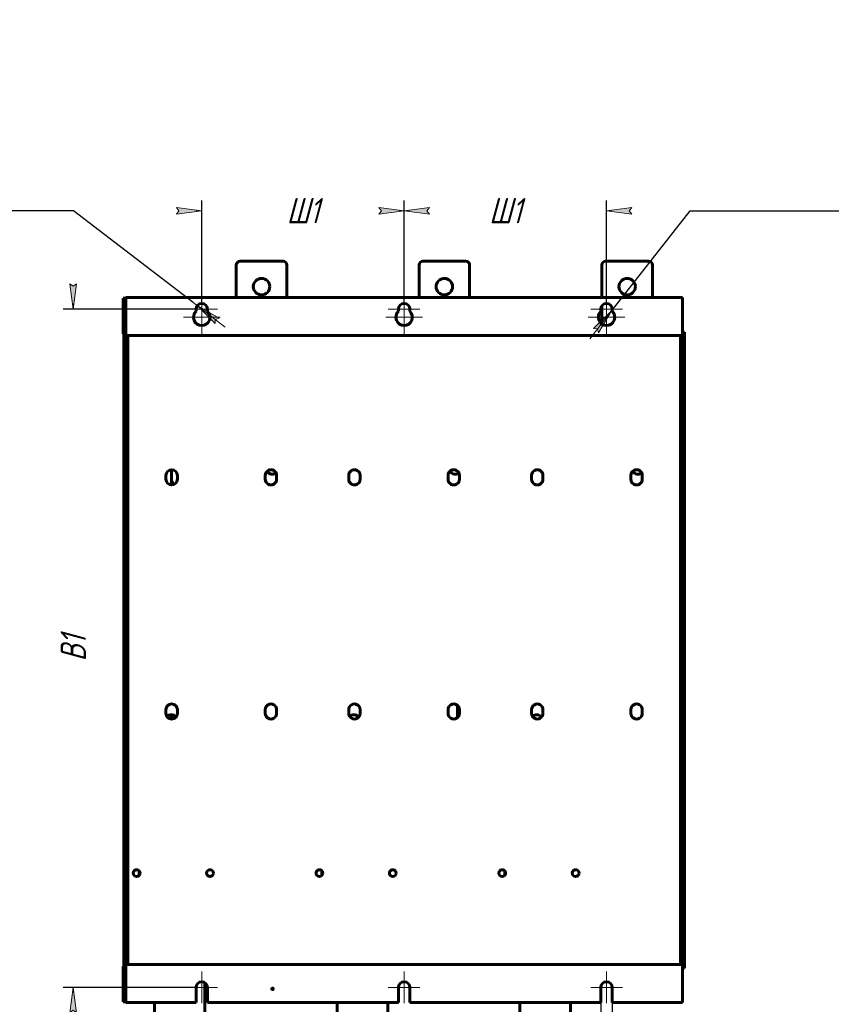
# Model space of a CAD drawing. Header units: millimetres. Extents: x 0 to 420, y 0 to 297.
# Tile 14 of 14: x 260 to 420, y 103 to 297. Entities that reach past the tile are written whole.
import ezdxf

# ---------------------------------------------------------------- set-up
doc = ezdxf.new("R2010")
doc.units = ezdxf.units.MM
for name, pattern in [('K5LT_AXLED', [19.5, 15, -1.5, 1.5, -1.5]), ('K5LT_BASIC', [0]), ('K5LT_THIN', [0])]:
    doc.linetypes.add(name, pattern=pattern)
doc.layers.add('Системный слой', color=7, linetype='Continuous')
doc.styles.add('KDIMTEXTSTYLE', font='GOST_AU.SHX', dxfattribs={"width": 0.96, "oblique": 15, "height": 5})
doc.dimstyles.new('KDIMSTYLE (0.25)', dxfattribs={"dimtxt": 5, "dimasz": 1, "dimexe": 2, "dimexo": 0, "dimgap": 1, "dimtad": 1, "dimlfac": 4, "dimtxsty": 'KDIMTEXTSTYLE', "dimsah": 1, "dimcen": 0, "dimdle": 1, "dimadec": 0, "dimazin": 0, "dimtfac": 0.667, "dimtmove": 0, "dimatfit": 3, "dimfxl": 1, "dimtvp": 1, "dimtolj": 1, "dimtzin": 0, "dimarcsym": 0})

# ---------------------------------------------------------------- blocks, each defined once
blk = doc.blocks.new('U78')
at = {"layer": 'Системный слой', "color": 150, "linetype": 'K5LT_BASIC', "lineweight": 60, "true_color": 0x0080ff}
for p, q in [((390.954106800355, 234.9708647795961), (390.9541068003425, 235.2708647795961)), ((390.9541068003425, 109.6708647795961), (390.954106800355, 109.9708647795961))]:
    blk.add_line(p, q, dxfattribs=at)
blk = doc.blocks.new('U79')
at = {"layer": 'Системный слой', "color": 150, "linetype": 'K5LT_BASIC', "lineweight": 60, "true_color": 0x0080ff}
for p, q in [((390.6541068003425, 234.9708647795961), (390.6541068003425, 235.2708647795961)), ((390.6541068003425, 109.6708647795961), (390.6541068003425, 109.9708647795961))]:
    blk.add_line(p, q, dxfattribs=at)
blk = doc.blocks.new('U80')
at = {"layer": 'Системный слой', "color": 150, "linetype": 'K5LT_BASIC', "lineweight": 60, "true_color": 0x0080ff}
for p, q in [((390.6017106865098, 109.917841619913), (390.5791068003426, 109.9708647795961)), ((390.6197612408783, 109.868583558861), (390.6017106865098, 109.917841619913)), ((390.6275455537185, 109.8439545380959), (390.6197612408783, 109.868583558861)), ((390.6310975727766, 109.8316400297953), (390.6275455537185, 109.8439545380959)), ((390.6327848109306, 109.8254827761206), (390.6310975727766, 109.8316400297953)), ((390.6336057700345, 109.8224041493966), (390.6327848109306, 109.8254827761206)), ((390.6450362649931, 109.7708647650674), (390.6336057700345, 109.8224041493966)), ((390.6541068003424, 109.6708647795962), (390.6450362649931, 109.7708647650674))]:
    blk.add_line(p, q, dxfattribs=at)
blk = doc.blocks.new('U81')
at = {"layer": 'Системный слой', "color": 150, "linetype": 'K5LT_BASIC', "lineweight": 60, "true_color": 0x0080ff}
for p, q in [((390.5791068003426, 234.9708647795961), (390.6189961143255, 235.0708646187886)), ((390.6189961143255, 235.0708646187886), (390.634411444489, 235.1224040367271)), ((390.634411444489, 235.1224040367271), (390.6352017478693, 235.125482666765)), ((390.6352017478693, 235.125482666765), (390.6367360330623, 235.1316399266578)), ((390.6367360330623, 235.1316399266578), (390.6396179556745, 235.1439544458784)), ((390.6396179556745, 235.1439544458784), (390.64462431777, 235.1685834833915)), ((390.64462431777, 235.1685834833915), (390.6515199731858, 235.2178415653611)), ((390.6515199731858, 235.2178415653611), (390.6541068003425, 235.2708647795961))]:
    blk.add_line(p, q, dxfattribs=at)
blk = doc.blocks.new('U82')
at = {"layer": 'Системный слой', "color": 150, "linetype": 'K5LT_BASIC', "lineweight": 60, "true_color": 0x0080ff}
for start, end in [(0, 40.19175631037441), (350.1354533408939, 0)]:
    blk.add_arc((288.954106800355, 205.2708647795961), 0.9, start, end, dxfattribs=at)
blk = doc.blocks.new('U83')
at = {"layer": 'Системный слой', "color": 150, "linetype": 'K5LT_BASIC', "lineweight": 60, "true_color": 0x0080ff}
for p, q in [((374.654106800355, 248.5208647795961), (374.654106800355, 242.0958647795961)), ((374.654106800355, 240.4861772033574), (374.654106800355, 236.8848258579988))]:
    blk.add_line(p, q, dxfattribs=at)
blk = doc.blocks.new('U84')
at = {"layer": 'Системный слой', "color": 150, "linetype": 'K5LT_BASIC', "lineweight": 60, "true_color": 0x0080ff}
for p, q in [((280.6590306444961, 234.5911783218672), (280.5791068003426, 234.5958647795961)), ((280.7135634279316, 234.5827765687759), (280.6590306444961, 234.5911783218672)), ((280.7408298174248, 234.5770567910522), (280.7135634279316, 234.5827765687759)), ((280.7544630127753, 234.5738266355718), (280.7408298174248, 234.5770567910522)), ((280.7612796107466, 234.5721201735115), (280.7544630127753, 234.5738266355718)), ((280.7646879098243, 234.5712442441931), (280.7612796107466, 234.5721201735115)), ((280.8004676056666, 234.5611592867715), (280.7646879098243, 234.5712442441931)), ((280.9111492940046, 234.5208647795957), (280.8004676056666, 234.5611592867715)), ((281.0023746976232, 234.4794437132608), (280.9638912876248, 234.4976439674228)), ((281.0503647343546, 234.4556200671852), (281.0023746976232, 234.4794437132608)), ((281.0823684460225, 234.4392373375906), (281.0503647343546, 234.4556200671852)), ((281.1416068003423, 234.4083647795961), (281.0823684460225, 234.4392373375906))]:
    blk.add_line(p, q, dxfattribs=at)
blk = doc.blocks.new('U85')
at = {"layer": 'Системный слой', "color": 150, "linetype": 'K5LT_BASIC', "lineweight": 60, "true_color": 0x0080ff}
for p, q in [((390.0166068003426, 110.5333647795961), (390.0758451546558, 110.5024922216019)), ((390.0758451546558, 110.5024922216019), (390.107848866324, 110.4861094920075)), ((390.107848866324, 110.4861094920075), (390.1558389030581, 110.4622858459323)), ((390.1558389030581, 110.4622858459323), (390.1943223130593, 110.4440855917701)), ((390.2470643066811, 110.4208647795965), (390.357745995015, 110.3805702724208)), ((390.357745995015, 110.3805702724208), (390.3935256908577, 110.3704853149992)), ((390.3935256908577, 110.3704853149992), (390.3969339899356, 110.3696093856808)), ((390.3969339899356, 110.3696093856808), (390.4037505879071, 110.3679029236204)), ((390.4037505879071, 110.3679029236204), (390.4173837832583, 110.36467276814)), ((390.4173837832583, 110.36467276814), (390.4446501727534, 110.3589529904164)), ((390.4446501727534, 110.3589529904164), (390.4991829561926, 110.350551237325)), ((390.4991829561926, 110.350551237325), (390.5791068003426, 110.3458647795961))]:
    blk.add_line(p, q, dxfattribs=at)
blk = doc.blocks.new('U86')
at = {"layer": 'Системный слой', "color": 150, "linetype": 'K5LT_BASIC', "lineweight": 60, "true_color": 0x0080ff}
for p, q in [((280.5791068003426, 110.3458647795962), (280.6897868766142, 110.3547851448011)), ((280.6897868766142, 110.3547851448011), (280.768096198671, 110.3713763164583)), ((280.768096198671, 110.3713763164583), (280.7715044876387, 110.3722823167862)), ((280.7715044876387, 110.3722823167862), (280.7783210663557, 110.3741388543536)), ((280.7783210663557, 110.3741388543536), (280.7919542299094, 110.3780268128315)), ((280.7919542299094, 110.3780268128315), (280.819220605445, 110.3864761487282)), ((280.819220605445, 110.3864761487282), (280.8737537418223, 110.4058595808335)), ((280.8737537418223, 110.4058595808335), (280.9111483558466, 110.4208647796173)), ((280.9638900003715, 110.4440842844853), (281.0231289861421, 110.4724572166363)), ((281.0231289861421, 110.4724572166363), (281.0823678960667, 110.5024919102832)), ((281.0823678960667, 110.5024919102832), (281.1143719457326, 110.5191195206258)), ((281.1143719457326, 110.5191195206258), (281.1416068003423, 110.5333647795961))]:
    blk.add_line(p, q, dxfattribs=at)
blk = doc.blocks.new('U87')
at = {"layer": 'Системный слой', "color": 150, "linetype": 'K5LT_BASIC', "lineweight": 60, "true_color": 0x0080ff}
for p, q in [((390.0438416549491, 234.422610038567), (390.0166068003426, 234.4083647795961)), ((390.0758457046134, 234.4392376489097), (390.0438416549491, 234.422610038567)), ((390.1350846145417, 234.4692723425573), (390.0758457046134, 234.4392376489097)), ((390.1943236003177, 234.4976452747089), (390.1350846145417, 234.4692723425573)), ((390.2844598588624, 234.5358699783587), (390.247065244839, 234.520864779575)), ((390.3389929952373, 234.555253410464), (390.2844598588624, 234.5358699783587)), ((390.3662593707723, 234.5637027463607), (390.3389929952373, 234.555253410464)), ((390.379892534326, 234.5675907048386), (390.3662593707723, 234.5637027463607)), ((390.3867091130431, 234.5694472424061), (390.379892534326, 234.5675907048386)), ((390.3901174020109, 234.5703532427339), (390.3867091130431, 234.5694472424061)), ((390.4684267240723, 234.5869444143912), (390.3901174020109, 234.5703532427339)), ((390.5791068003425, 234.5958647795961), (390.4684267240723, 234.5869444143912))]:
    blk.add_line(p, q, dxfattribs=at)
blk = doc.blocks.new('U88')
at = {"layer": 'Системный слой', "color": 30, "linetype": 'K5LT_AXLED', "lineweight": 18, "true_color": 0xff8000}
for q in [(295.5791068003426, 242.9708647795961), (292.4541068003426, 239.8458647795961), (295.5791068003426, 236.7208647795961), (298.7041068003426, 239.8458647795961)]:
    blk.add_line((295.5791068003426, 239.8458647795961), q, dxfattribs=at)
blk = doc.blocks.new('U89')
at = {"layer": 'Системный слой', "color": 30, "linetype": 'K5LT_AXLED', "lineweight": 18, "true_color": 0xff8000}
for q in [(295.5791068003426, 241.8458647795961), (291.9541068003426, 238.2208647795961), (295.5791068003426, 234.5958647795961), (299.2041068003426, 238.2208647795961)]:
    blk.add_line((295.5791068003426, 238.2208647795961), q, dxfattribs=at)
blk = doc.blocks.new('U90')
at = {"layer": 'Системный слой', "color": 30, "linetype": 'K5LT_AXLED', "lineweight": 18, "true_color": 0xff8000}
for q in [(335.5791068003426, 242.9708647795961), (332.4541068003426, 239.8458647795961), (335.5791068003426, 236.7208647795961), (338.7041068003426, 239.8458647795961)]:
    blk.add_line((335.5791068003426, 239.8458647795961), q, dxfattribs=at)
blk = doc.blocks.new('U91')
at = {"layer": 'Системный слой', "color": 30, "linetype": 'K5LT_AXLED', "lineweight": 18, "true_color": 0xff8000}
for q in [(335.5791068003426, 241.8458647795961), (331.9541068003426, 238.2208647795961), (339.2041068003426, 238.2208647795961), (335.5791068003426, 234.5958647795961)]:
    blk.add_line((335.5791068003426, 238.2208647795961), q, dxfattribs=at)
blk = doc.blocks.new('U92')
at = {"layer": 'Системный слой', "color": 30, "linetype": 'K5LT_AXLED', "lineweight": 18, "true_color": 0xff8000}
for q in [(375.5791068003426, 242.9708647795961), (372.4541068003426, 239.8458647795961), (378.7041068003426, 239.8458647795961), (375.5791068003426, 236.7208647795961)]:
    blk.add_line((375.5791068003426, 239.8458647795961), q, dxfattribs=at)
blk = doc.blocks.new('U93')
at = {"layer": 'Системный слой', "color": 30, "linetype": 'K5LT_AXLED', "lineweight": 18, "true_color": 0xff8000}
for q in [(375.5791068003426, 241.8458647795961), (371.9541068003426, 238.2208647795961), (379.2041068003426, 238.2208647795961), (375.5791068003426, 234.5958647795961)]:
    blk.add_line((375.5791068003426, 238.2208647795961), q, dxfattribs=at)
blk = doc.blocks.new('U94')
at = {"layer": 'Системный слой', "color": 30, "linetype": 'K5LT_AXLED', "lineweight": 18, "true_color": 0xff8000}
for q in [(295.5791068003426, 108.9708647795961), (292.4541068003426, 105.8458647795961), (295.5791068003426, 102.7208647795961), (298.7041068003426, 105.8458647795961)]:
    blk.add_line((295.5791068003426, 105.8458647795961), q, dxfattribs=at)
blk = doc.blocks.new('U95')
at = {"layer": 'Системный слой', "color": 30, "linetype": 'K5LT_AXLED', "lineweight": 18, "true_color": 0xff8000}
for q in [(335.5791068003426, 108.9708647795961), (332.4541068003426, 105.8458647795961), (335.5791068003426, 102.7208647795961), (338.7041068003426, 105.8458647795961)]:
    blk.add_line((335.5791068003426, 105.8458647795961), q, dxfattribs=at)
blk = doc.blocks.new('U96')
at = {"layer": 'Системный слой', "color": 30, "linetype": 'K5LT_AXLED', "lineweight": 18, "true_color": 0xff8000}
for q in [(375.5791068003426, 108.9708647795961), (372.4541068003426, 105.8458647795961), (375.5791068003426, 102.7208647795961), (378.7041068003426, 105.8458647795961)]:
    blk.add_line((375.5791068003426, 105.8458647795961), q, dxfattribs=at)
blk = doc.blocks.new('KDIMARROW_01')
at = {"layer": 'Системный слой'}
blk.add_hatch(color=0, dxfattribs=at).paths.add_polyline_path([(0, 0), (-5, 0.658262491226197), (-4.5, 5.51091059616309e-16), (-5, -0.6582624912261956)])
at = {"layer": 'Системный слой', "color": 0, "linetype": 'K5LT_THIN', "lineweight": 18}
for p, q in [((-4.5, 5.51091059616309e-16), (-5, 0.658262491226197)), ((-5, 0.658262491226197), (0, 0)), ((0, 0), (-5, -0.6582624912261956)), ((-5, -0.6582624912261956), (-4.5, 5.51091059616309e-16)), ((0, 0), (-1, 0))]:
    blk.add_line(p, q, dxfattribs=at)
blk = doc.blocks.new('KDIMARROW_02')
at = {"layer": 'Системный слой'}
blk.add_hatch(color=0, dxfattribs=at).paths.add_polyline_path([(4.5, -5.51091059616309e-16), (5, 0.6582624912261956), (0, 0), (5, -0.658262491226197)])
at = {"layer": 'Системный слой', "color": 0, "linetype": 'K5LT_THIN', "lineweight": 18}
for p, q in [((0, 0), (-1, 0)), ((5, 0.6582624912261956), (0, 0)), ((0, 0), (5, -0.658262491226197)), ((0, 0), (7, -8.572527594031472e-16)), ((4.5, -5.51091059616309e-16), (5, 0.6582624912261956)), ((5, -0.658262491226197), (4.5, -5.51091059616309e-16))]:
    blk.add_line(p, q, dxfattribs=at)

msp = doc.modelspace()

# ---------------------------------------------------------------- linework, layer by layer
at = {"layer": 'Системный слой', "color": 150, "linetype": 'K5LT_BASIC', "lineweight": 60, "true_color": 0x0080ff}
for p, q in [((311.6541068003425, 249.2708647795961), (303.1541068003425, 249.2708647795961)), ((347.779106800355, 249.2708647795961), (339.279106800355, 249.2708647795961)), ((383.904106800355, 249.2708647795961), (375.404106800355, 249.2708647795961)), ((302.4041068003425, 248.5208647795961), (302.4041068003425, 242.0958647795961)), ((312.4041068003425, 248.5208647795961), (312.4041068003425, 242.0958647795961)), ((338.529106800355, 248.5208647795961), (338.529106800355, 242.0958647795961)), ((348.529106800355, 248.5208647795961), (348.529106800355, 242.0958647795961)), ((384.654106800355, 248.5208647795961), (384.654106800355, 242.0958647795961)), ((280.0791068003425, 235.3458647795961), (280.0791068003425, 241.9708647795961)), ((280.5291068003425, 241.9708647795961), (280.0791068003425, 241.9708647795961)), ((280.5291068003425, 241.9708647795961), (280.5791068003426, 241.9708647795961)), ((280.5791068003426, 235.1583647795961), (280.5791068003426, 242.0958647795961)), ((280.5791068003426, 242.0958647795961), (390.5791068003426, 242.0958647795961)), ((390.5791068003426, 242.0958647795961), (390.5791068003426, 235.1583647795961)), ((294.4541068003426, 239.3934687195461), (294.4541068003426, 239.8458647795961)), ((296.7041068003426, 239.8458647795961), (296.7041068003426, 239.3934687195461)), ((334.4541068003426, 239.3934687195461), (334.4541068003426, 239.8458647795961)), ((336.7041068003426, 239.8458647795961), (336.7041068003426, 239.3934687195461)), ((374.4541068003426, 239.3934687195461), (374.4541068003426, 239.8458647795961)), ((376.7041068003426, 239.8458647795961), (376.7041068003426, 239.3934687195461)), ((280.3791068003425, 235.3458647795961), (280.0791068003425, 235.3458647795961)), ((280.0791068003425, 234.9708647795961), (280.0791068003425, 235.2708647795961)), ((280.2041068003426, 234.9708647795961), (280.0791068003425, 234.9708647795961)), ((280.2041068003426, 234.9708647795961), (280.2041068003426, 226.4708647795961)), ((280.2041068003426, 234.9708647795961), (280.5791068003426, 234.9708647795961)), ((280.5791068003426, 235.1583647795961), (280.5791068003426, 234.9708647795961)), ((280.5791068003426, 234.9708647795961), (280.5791068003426, 226.4708647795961)), ((390.5791068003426, 234.5958647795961), (280.5791068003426, 234.5958647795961)), ((280.5791068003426, 234.5208647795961), (280.5791068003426, 226.4708647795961)), ((280.5791068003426, 234.5208647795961), (280.9541068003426, 234.5208647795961)), ((280.9541068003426, 234.5208647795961), (280.9541068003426, 226.4708647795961)), ((390.5791068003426, 234.5208647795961), (390.2041068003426, 234.5208647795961)), ((390.2041068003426, 226.4708647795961), (390.2041068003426, 234.5208647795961)), ((390.5791068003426, 234.9708647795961), (390.5791068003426, 235.1583647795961)), ((390.954106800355, 234.9708647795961), (390.5791068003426, 234.9708647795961)), ((390.5791068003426, 226.4708647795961), (390.5791068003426, 234.9708647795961)), ((390.5791068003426, 226.4708647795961), (390.5791068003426, 234.5208647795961)), ((390.9541068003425, 235.2708647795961), (390.6541068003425, 235.2708647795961)), ((390.954106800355, 226.4708647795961), (390.954106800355, 234.9708647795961)), ((280.2041068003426, 226.4708647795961), (280.2041068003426, 223.9708647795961)), ((280.2041068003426, 226.4708647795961), (280.5791068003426, 226.4708647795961)), ((280.5791068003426, 223.9708647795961), (280.5791068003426, 226.4708647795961)), ((280.5791068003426, 226.4708647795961), (280.9541068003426, 226.4708647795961)), ((280.5791068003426, 226.4708647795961), (280.5791068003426, 223.9708647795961)), ((280.9541068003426, 223.9708647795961), (280.9541068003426, 226.4708647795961)), ((390.5791068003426, 226.4708647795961), (390.2041068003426, 226.4708647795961)), ((390.2041068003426, 226.4708647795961), (390.2041068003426, 223.9708647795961)), ((390.954106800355, 226.4708647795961), (390.5791068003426, 226.4708647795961)), ((390.5791068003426, 226.4708647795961), (390.5791068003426, 223.9708647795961)), ((390.5791068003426, 223.9708647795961), (390.5791068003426, 226.4708647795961)), ((390.954106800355, 223.9708647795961), (390.954106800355, 226.4708647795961)), ((280.2041068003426, 223.9708647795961), (280.2041068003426, 203.9708647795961)), ((280.2041068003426, 223.9708647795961), (280.5791068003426, 223.9708647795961)), ((280.5791068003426, 223.9708647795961), (280.5791068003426, 203.9708647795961)), ((280.5791068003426, 223.9708647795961), (280.9541068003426, 223.9708647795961)), ((280.5791068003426, 223.9708647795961), (280.5791068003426, 203.9708647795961)), ((280.9541068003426, 223.9708647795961), (280.9541068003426, 203.9708647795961)), ((390.2041068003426, 223.9708647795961), (390.2041068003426, 203.9708647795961)), ((390.5791068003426, 223.9708647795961), (390.2041068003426, 223.9708647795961)), ((390.954106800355, 223.9708647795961), (390.5791068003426, 223.9708647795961)), ((390.5791068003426, 203.9708647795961), (390.5791068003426, 223.9708647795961)), ((390.5791068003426, 223.9708647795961), (390.5791068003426, 203.9708647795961)), ((390.954106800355, 203.9708647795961), (390.954106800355, 223.9708647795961)), ((288.5195959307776, 206.2208647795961), (288.5195959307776, 206.9708647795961)), ((289.6416068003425, 205.0988539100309), (289.6416068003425, 208.0928756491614)), ((290.7636176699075, 206.9708647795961), (290.7636176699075, 206.2208647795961)), ((308.1445959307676, 206.2208647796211), (308.1445959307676, 206.9708647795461)), ((310.3886176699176, 206.9708647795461), (310.3886176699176, 206.2208647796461)), ((324.6445959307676, 206.2208647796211), (324.6445959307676, 206.9708647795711)), ((326.8886176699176, 206.9708647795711), (326.8886176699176, 206.2208647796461)), ((344.2695959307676, 206.2208647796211), (344.2695959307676, 206.9708647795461)), ((346.5136176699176, 206.9708647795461), (346.5136176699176, 206.2208647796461)), ((360.7695959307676, 206.2208647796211), (360.7695959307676, 206.9708647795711)), ((363.0136176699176, 206.9708647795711), (363.0136176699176, 206.2208647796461)), ((380.3945959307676, 206.2208647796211), (380.3945959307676, 206.9708647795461)), ((382.6386176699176, 206.9708647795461), (382.6386176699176, 206.2208647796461)), ((280.2041068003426, 203.9708647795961), (280.5791068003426, 203.9708647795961)), ((280.2041068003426, 203.9708647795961), (280.2041068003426, 201.4708647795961)), ((280.5791068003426, 201.4708647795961), (280.5791068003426, 203.9708647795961)), ((280.5791068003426, 203.9708647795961), (280.5791068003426, 201.4708647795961)), ((280.5791068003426, 203.9708647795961), (280.9541068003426, 203.9708647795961)), ((280.9541068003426, 201.4708647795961), (280.9541068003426, 203.9708647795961)), ((390.2041068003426, 203.9708647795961), (390.2041068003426, 201.4708647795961)), ((390.5791068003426, 203.9708647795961), (390.2041068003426, 203.9708647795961)), ((390.5791068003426, 203.9708647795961), (390.5791068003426, 201.4708647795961)), ((390.954106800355, 203.9708647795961), (390.5791068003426, 203.9708647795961)), ((390.5791068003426, 201.4708647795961), (390.5791068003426, 203.9708647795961)), ((390.954106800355, 201.4708647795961), (390.954106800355, 203.9708647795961)), ((280.2041068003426, 201.4708647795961), (280.5791068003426, 201.4708647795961)), ((280.2041068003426, 201.4708647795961), (280.2041068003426, 143.4708647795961)), ((280.5791068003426, 201.4708647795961), (280.5791068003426, 143.4708647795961)), ((280.5791068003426, 201.4708647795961), (280.5791068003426, 143.4708647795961)), ((280.5791068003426, 201.4708647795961), (280.9541068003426, 201.4708647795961)), ((280.9541068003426, 201.4708647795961), (280.9541068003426, 143.4708647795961)), ((390.2041068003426, 143.4708647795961), (390.2041068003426, 201.4708647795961)), ((390.5791068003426, 201.4708647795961), (390.2041068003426, 201.4708647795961)), ((390.954106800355, 201.4708647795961), (390.5791068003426, 201.4708647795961)), ((390.5791068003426, 143.4708647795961), (390.5791068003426, 201.4708647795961)), ((390.5791068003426, 143.4708647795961), (390.5791068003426, 201.4708647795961)), ((390.954106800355, 143.4708647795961), (390.954106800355, 201.4708647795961)), ((346.1280465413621, 161.567366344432), (346.1300715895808, 159.1261292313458)), ((346.216356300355, 159.2101436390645), (346.216356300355, 161.4815859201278)), ((288.5195959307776, 159.9708647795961), (288.5195959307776, 160.7208647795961)), ((289.6416068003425, 158.8488539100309), (289.6416068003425, 159.7152256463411)), ((290.7636176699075, 160.7208647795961), (290.7636176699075, 159.9708647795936)), ((308.1445959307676, 159.9708647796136), (308.1445959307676, 160.7208647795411)), ((310.3886176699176, 160.7208647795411), (310.3886176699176, 159.9708647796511)), ((324.6445959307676, 159.9708647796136), (324.6445959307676, 160.7208647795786)), ((326.8886176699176, 160.7208647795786), (326.8886176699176, 159.9708647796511)), ((344.2695959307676, 159.9708647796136), (344.2695959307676, 160.7208647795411)), ((346.5136176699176, 160.7208647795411), (346.5136176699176, 159.9708647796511)), ((360.7695959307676, 159.9708647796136), (360.7695959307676, 160.7208647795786)), ((363.0136176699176, 160.7208647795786), (363.0136176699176, 159.9708647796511)), ((380.3945959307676, 159.9708647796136), (380.3945959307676, 160.7208647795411)), ((382.6386176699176, 160.7208647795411), (382.6386176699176, 159.9708647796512)), ((280.2041068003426, 143.4708647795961), (280.2041068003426, 140.9708647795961)), ((280.2041068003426, 143.4708647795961), (280.5791068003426, 143.4708647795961)), ((280.5791068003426, 140.9708647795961), (280.5791068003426, 143.4708647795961)), ((280.5791068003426, 143.4708647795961), (280.9541068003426, 143.4708647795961)), ((280.5791068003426, 143.4708647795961), (280.5791068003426, 140.9708647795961)), ((280.9541068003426, 140.9708647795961), (280.9541068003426, 143.4708647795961)), ((390.5791068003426, 143.4708647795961), (390.2041068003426, 143.4708647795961)), ((390.2041068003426, 143.4708647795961), (390.2041068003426, 140.9708647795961)), ((390.954106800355, 143.4708647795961), (390.5791068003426, 143.4708647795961)), ((390.5791068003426, 143.4708647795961), (390.5791068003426, 140.9708647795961)), ((390.5791068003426, 140.9708647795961), (390.5791068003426, 143.4708647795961)), ((390.954106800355, 140.9708647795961), (390.954106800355, 143.4708647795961)), ((280.2041068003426, 140.9708647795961), (280.5791068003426, 140.9708647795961)), ((280.2041068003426, 140.9708647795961), (280.2041068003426, 120.9708647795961)), ((280.5791068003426, 140.9708647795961), (280.5791068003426, 120.9708647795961)), ((280.5791068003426, 140.9708647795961), (280.5791068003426, 120.9708647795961)), ((280.5791068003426, 140.9708647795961), (280.9541068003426, 140.9708647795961)), ((280.9541068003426, 140.9708647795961), (280.9541068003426, 120.9708647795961)), ((390.5791068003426, 140.9708647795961), (390.2041068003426, 140.9708647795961)), ((390.2041068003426, 140.9708647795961), (390.2041068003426, 120.9708647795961)), ((390.954106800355, 140.9708647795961), (390.5791068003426, 140.9708647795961)), ((390.5791068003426, 120.9708647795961), (390.5791068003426, 140.9708647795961)), ((390.5791068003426, 140.9708647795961), (390.5791068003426, 120.9708647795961)), ((390.954106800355, 120.9708647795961), (390.954106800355, 140.9708647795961)), ((283.2166068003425, 128.8743237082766), (283.2166068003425, 127.9674058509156)), ((319.341606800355, 128.8743237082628), (319.341606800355, 127.9674058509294)), ((355.466606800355, 128.8743237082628), (355.466606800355, 127.9674058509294)), ((280.2041068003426, 120.9708647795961), (280.2041068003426, 118.4708647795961)), ((280.2041068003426, 120.9708647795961), (280.5791068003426, 120.9708647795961)), ((280.5791068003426, 118.4708647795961), (280.5791068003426, 120.9708647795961)), ((280.5791068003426, 120.9708647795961), (280.9541068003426, 120.9708647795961)), ((280.5791068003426, 120.9708647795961), (280.5791068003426, 118.4708647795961)), ((280.9541068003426, 118.4708647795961), (280.9541068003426, 120.9708647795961)), ((390.2041068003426, 120.9708647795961), (390.2041068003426, 118.4708647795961)), ((390.5791068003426, 120.9708647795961), (390.2041068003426, 120.9708647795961)), ((390.954106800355, 120.9708647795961), (390.5791068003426, 120.9708647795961)), ((390.5791068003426, 120.9708647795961), (390.5791068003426, 118.4708647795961)), ((390.5791068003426, 118.4708647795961), (390.5791068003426, 120.9708647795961)), ((390.954106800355, 118.4708647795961), (390.954106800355, 120.9708647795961)), ((280.2041068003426, 118.4708647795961), (280.2041068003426, 109.9708647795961)), ((280.2041068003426, 118.4708647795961), (280.5791068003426, 118.4708647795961)), ((280.5791068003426, 118.4708647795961), (280.5791068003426, 109.9708647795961)), ((280.5791068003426, 118.4708647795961), (280.9541068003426, 118.4708647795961)), ((280.5791068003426, 118.4708647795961), (280.5791068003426, 110.4208647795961)), ((280.9541068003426, 118.4708647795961), (280.9541068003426, 110.4208647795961)), ((390.5791068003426, 118.4708647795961), (390.2041068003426, 118.4708647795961)), ((390.2041068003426, 110.4208647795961), (390.2041068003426, 118.4708647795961)), ((390.954106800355, 118.4708647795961), (390.5791068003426, 118.4708647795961)), ((390.5791068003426, 109.9708647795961), (390.5791068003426, 118.4708647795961)), ((390.5791068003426, 110.4208647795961), (390.5791068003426, 118.4708647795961)), ((390.954106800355, 109.9708647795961), (390.954106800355, 118.4708647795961)), ((280.079106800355, 109.9708647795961), (280.2041068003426, 109.9708647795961)), ((280.079106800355, 109.6708647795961), (280.079106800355, 109.9708647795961)), ((280.079106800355, 102.9708647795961), (280.079106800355, 109.5958647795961)), ((280.079106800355, 109.5958647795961), (280.379106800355, 109.5958647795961)), ((280.2041068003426, 109.9708647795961), (280.5791068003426, 109.9708647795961)), ((280.5791068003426, 110.4208647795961), (280.9541068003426, 110.4208647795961)), ((280.5791068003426, 110.3458647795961), (390.5791068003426, 110.3458647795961)), ((280.5791068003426, 109.9708647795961), (280.5791068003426, 109.7833647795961)), ((280.5791068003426, 102.8458647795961), (280.5791068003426, 109.7833647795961)), ((390.5791068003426, 110.4208647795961), (390.2041068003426, 110.4208647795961)), ((390.954106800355, 109.9708647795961), (390.5791068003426, 109.9708647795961)), ((390.5791068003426, 109.7833647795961), (390.5791068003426, 109.9708647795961)), ((390.5791068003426, 109.7833647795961), (390.5791068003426, 102.8458647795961)), ((390.9541068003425, 109.6708647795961), (390.6541068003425, 109.6708647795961)), ((294.4541068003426, 105.8458647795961), (294.4541068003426, 102.8458647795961)), ((296.2166068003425, 106.7728053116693), (296.2166068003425, 96.42086477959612)), ((296.7041068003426, 105.8458647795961), (296.7041068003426, 102.8458647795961)), ((334.4541068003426, 105.8458647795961), (334.4541068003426, 102.8458647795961)), ((336.7041068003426, 105.8458647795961), (336.7041068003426, 102.8458647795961)), ((374.4541068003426, 105.8458647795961), (374.4541068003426, 102.8458647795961)), ((376.7041068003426, 105.8458647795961), (376.7041068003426, 102.8458647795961)), ((280.079106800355, 102.9708647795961), (280.529106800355, 102.9708647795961)), ((280.5791068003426, 102.9708647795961), (280.529106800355, 102.9708647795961)), ((294.4541068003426, 102.8458647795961), (280.5791068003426, 102.8458647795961)), ((286.2166068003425, 102.8458647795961), (286.2166068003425, 96.42086477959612)), ((334.4541068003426, 102.8458647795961), (296.7041068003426, 102.8458647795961)), ((322.341606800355, 102.8458647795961), (322.341606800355, 96.42086477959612)), ((332.341606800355, 102.8458647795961), (332.341606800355, 96.42086477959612)), ((374.4541068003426, 102.8458647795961), (336.7041068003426, 102.8458647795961)), ((358.466606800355, 102.8458647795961), (358.466606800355, 96.42086477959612)), ((368.466606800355, 102.8458647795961), (368.466606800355, 96.42086477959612)), ((390.5791068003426, 102.8458647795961), (376.7041068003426, 102.8458647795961))]:
    msp.add_line(p, q, dxfattribs=at)
for centre, radius in [((307.4041068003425, 244.2708647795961), 1.625), ((343.529106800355, 244.2708647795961), 1.625), ((379.654106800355, 244.2708647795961), 1.625), ((282.7166068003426, 128.4208647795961), 0.6749999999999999), ((297.2166068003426, 128.4208647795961), 0.6749999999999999), ((318.8416068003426, 128.4208647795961), 0.6749999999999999), ((333.3416068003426, 128.4208647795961), 0.6749999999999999), ((354.9666068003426, 128.4208647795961), 0.6749999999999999), ((369.4666068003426, 128.4208647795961), 0.6749999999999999), ((309.5791068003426, 105.5708647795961), 0.15)]:
    msp.add_circle(centre, radius, dxfattribs=at)
for centre, radius, start, end in [((303.1541068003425, 248.5208647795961), 0.75, 90, 180), ((311.6541068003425, 248.5208647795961), 0.75, 0, 90), ((339.279106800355, 248.5208647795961), 0.75, 90, 180), ((347.779106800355, 248.5208647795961), 0.75, 0, 90), ((375.404106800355, 248.5208647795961), 0.75, 90, 180), ((383.904106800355, 248.5208647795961), 0.75, 0, 90), ((295.5791068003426, 238.2208647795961), 1.625, 133.8130614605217, 46.1869385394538), ((295.5791068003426, 239.8458647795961), 1.125, 0, 180), ((335.5791068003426, 238.2208647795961), 1.625, 133.8130614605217, 46.18693853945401), ((335.5791068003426, 239.8458647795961), 1.125, 0, 180), ((375.5791068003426, 238.2208647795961), 1.625, 133.8130614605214, 46.1869385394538), ((375.5791068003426, 239.8458647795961), 1.125, 0, 180), ((280.7666068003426, 234.4083647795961), 0.1875, 109.8346448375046, 143.1301023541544), ((390.391606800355, 234.4083647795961), 0.1875, 36.86989764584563, 70.16525083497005), ((289.6416068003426, 206.9708647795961), 1.12201086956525, 7.184105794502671e-11, 180), ((289.6416068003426, 206.2208647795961), 1.12201086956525, 180.0000000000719, 0), ((309.2666068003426, 206.9708647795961), 1.12201086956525, 359.9999999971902, 180.0000000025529), ((309.2666068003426, 206.2208647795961), 1.12201086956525, 179.9999999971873, 2.553691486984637e-09), ((309.5291068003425, 208.3458647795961), 1.125, 207.8211537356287, 310.5623843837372), ((325.7666068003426, 206.9708647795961), 1.12201086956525, 359.9999999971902, 180.0000000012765), ((325.7666068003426, 206.2208647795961), 1.12201086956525, 179.9999999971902, 2.553691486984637e-09), ((345.3916068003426, 206.9708647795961), 1.12201086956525, 359.9999999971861, 180.0000000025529), ((345.3916068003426, 206.2208647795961), 1.12201086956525, 179.9999999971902, 2.553691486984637e-09), ((345.654106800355, 208.3458647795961), 1.125, 207.8211537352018, 310.5623843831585), ((361.8916068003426, 206.9708647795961), 1.12201086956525, 359.9999999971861, 180.0000000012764), ((361.8916068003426, 206.2208647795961), 1.12201086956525, 179.9999999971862, 2.553691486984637e-09), ((381.5166068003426, 206.9708647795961), 1.12201086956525, 359.9999999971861, 180.0000000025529), ((381.5166068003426, 206.2208647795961), 1.12201086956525, 179.9999999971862, 2.553691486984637e-09), ((381.779106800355, 208.3458647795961), 1.125, 207.8211537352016, 310.5623843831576), ((289.6416068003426, 160.7208647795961), 1.12201086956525, 7.184105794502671e-11, 180), ((309.2666068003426, 160.7208647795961), 1.12201086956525, 359.9999999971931, 180.0000000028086), ((325.7666068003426, 160.7208647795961), 1.12201086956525, 359.9999999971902, 180.0000000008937), ((345.3916068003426, 160.7208647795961), 1.12201086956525, 359.9999999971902, 180.0000000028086), ((361.8916068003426, 160.7208647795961), 1.12201086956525, 359.9999999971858, 180.0000000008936), ((381.5166068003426, 160.7208647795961), 1.12201086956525, 359.9999999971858, 180.0000000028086), ((289.6416068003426, 159.9708647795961), 1.12201086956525, 180.0000000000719, 359.9999999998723), ((289.5291068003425, 158.5958647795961), 1.125, 33.29753608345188, 137.3476281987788), ((309.2666068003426, 159.9708647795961), 1.12201086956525, 179.9999999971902, 2.808441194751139e-09), ((325.7666068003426, 159.9708647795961), 1.12201086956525, 179.9999999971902, 2.808441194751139e-09), ((325.654106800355, 158.5958647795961), 1.125, 33.29753608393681, 137.3476281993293), ((345.3916068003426, 159.9708647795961), 1.12201086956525, 179.9999999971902, 2.808441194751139e-09), ((361.8916068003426, 159.9708647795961), 1.12201086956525, 179.9999999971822, 2.808492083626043e-09), ((361.779106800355, 158.5958647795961), 1.125, 33.29753608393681, 137.3476281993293), ((381.5166068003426, 159.9708647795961), 1.12201086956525, 179.9999999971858, 2.808441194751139e-09), ((280.7666068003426, 110.5333647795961), 0.1875, 216.8698976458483, 250.1652508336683), ((390.391606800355, 110.5333647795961), 0.1875, 289.8346448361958, 323.1301023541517), ((295.5791068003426, 105.8458647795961), 1.125, 0, 180), ((335.5791068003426, 105.8458647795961), 1.125, 0, 180), ((375.5791068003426, 105.8458647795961), 1.125, 0, 180)]:
    msp.add_arc(centre, radius, start, end, dxfattribs=at)
for points in [[(280.5291068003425, 235.4208647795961), (280.4702020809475, 235.4146147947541), (280.35241998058, 235.4021148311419), (280.2026238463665, 235.3833647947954), (280.1025376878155, 235.3646147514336), (280.0791068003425, 235.3521147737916), (280.0791068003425, 235.3458647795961)], [(280.0791068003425, 234.9708647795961), (280.1166070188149, 234.9708647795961), (280.1916079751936, 234.9942958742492), (280.3041069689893, 235.0943819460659), (280.4166058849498, 235.2441777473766), (280.4916066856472, 235.3619597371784), (280.5291068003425, 235.4208647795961)], [(280.5291068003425, 235.4208647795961), (280.479107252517, 235.3946850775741), (280.3791065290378, 235.3423664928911), (280.2291070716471, 235.2848851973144), (280.1291063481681, 235.2708647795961), (280.0791068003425, 235.2708647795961)], [(280.3791068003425, 235.3458647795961), (280.3791068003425, 235.3541980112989), (280.393128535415, 235.3708645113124), (280.4506067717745, 235.3958650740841), (280.5029272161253, 235.4125315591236), (280.5291068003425, 235.4208647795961)], [(280.9541068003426, 234.5208647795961), (280.9541068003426, 234.5083648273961), (280.9716343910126, 234.4833648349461), (281.0434811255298, 234.4458647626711), (281.1088819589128, 234.4208647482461), (281.1416068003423, 234.4083647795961)], [(390.0166068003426, 234.4083647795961), (390.0493315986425, 234.4208647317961), (390.1147323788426, 234.4458647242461), (390.1865791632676, 234.4833647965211), (390.2041068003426, 234.5083648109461), (390.2041068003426, 234.5208647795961)], [(280.529106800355, 109.5208647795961), (280.49160658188, 109.5797699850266), (280.416605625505, 109.6975522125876), (280.304106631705, 109.8473479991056), (280.191607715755, 109.947433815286), (280.116606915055, 109.9708647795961), (280.079106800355, 109.9708647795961)], [(280.079106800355, 109.6708647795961), (280.12910634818, 109.6708647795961), (280.229107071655, 109.6568443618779), (280.379106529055, 109.5993630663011), (280.47910725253, 109.5470444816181), (280.529106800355, 109.5208647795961)], [(280.079106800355, 109.5958647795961), (280.079106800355, 109.5896147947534), (280.10253761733, 109.5771148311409), (280.202623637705, 109.5583647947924), (280.352419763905, 109.5396147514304), (280.47020199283, 109.5271147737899), (280.529106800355, 109.5208647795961)], [(280.529106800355, 109.5208647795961), (280.502927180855, 109.5291980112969), (280.450606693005, 109.5458645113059), (280.393128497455, 109.5708650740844), (280.379106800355, 109.5875315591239), (280.379106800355, 109.5958647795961)], [(281.1416068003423, 110.5333647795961), (281.1088820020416, 110.5208648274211), (281.0434812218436, 110.4958648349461), (280.9716344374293, 110.4583647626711), (280.9541068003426, 110.4333647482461), (280.9541068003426, 110.4208647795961)], [(390.2041068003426, 110.4208647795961), (390.2041068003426, 110.4333647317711), (390.1865792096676, 110.4583647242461), (390.1147324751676, 110.4958647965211), (390.0493316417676, 110.5208648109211), (390.0166068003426, 110.5333647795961)]]:
    msp.add_open_spline(points, degree=3, dxfattribs=at)

# ---------------------------------------------------------------- block references
at = {"layer": 'Системный слой'}
for name in ['U83', 'U89', 'U88', 'U91', 'U90', 'U93', 'U92', 'U84', 'U87', 'U81', 'U79', 'U78', 'U82', 'U86', 'U94', 'U95', 'U96', 'U85', 'U80']:
    msp.add_blockref(name, (0, 0), dxfattribs=at)

# ---------------------------------------------------------------- dimensions: what is measured, and where the dimension line sits
at = {"layer": 'Системный слой', "color": 7}
for center, radius, location, text in [((295.57910680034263, 239.8458647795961), 1.1249999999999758, (270.2412240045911, 259.2708647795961), '\\H5.0;\\W0.965;\\Q15;\\H5.0;\\W0.965;\\Q15;\\Q15;d1'), ((375.5791068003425, 238.2208647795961), 1.6250000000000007, (392.081383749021, 259.2708647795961), '\\H5.0;\\W0.965;\\Q15;\\H5.0;\\W0.965;\\Q15;\\Q15;d2')]:
    msp.add_diameter_dim(center=center, radius=radius, location=location, text=text, dimstyle='KDIMSTYLE (0.25)', override={"dimtih": 1, "dimtoh": 1, "dimblk1": 'KDIMARROW_02', "dimblk2": 'KDIMARROW_02', "dimclrt": 7, "dimtmove": 1, "dimatfit": 2, "dimtolj": 1}, dxfattribs=at).render()
for base, p1, p2, location, text, override in [((295.5791068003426, 259.2708647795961), (335.5791068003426, 240.9708647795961), (295.5791068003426, 240.9708647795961), (315.5791068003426, 259.2708647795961), '\\H5.0;\\W0.965;\\Q15;\\H5.0;\\W0.965;\\Q15;\\Q15;Ш1', {"dimexo": 0, "dimblk1": 'KDIMARROW_01', "dimblk2": 'KDIMARROW_01', "dimse1": 0, "dimse2": 0, "dimclrt": 7, "dimtolj": 1}), ((335.5791068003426, 259.2708647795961), (375.5791068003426, 240.9708647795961), (335.5791068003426, 240.9708647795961), (355.5791068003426, 259.2708647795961), '\\H5.0;\\W0.965;\\Q15;\\H5.0;\\W0.965;\\Q15;\\Q15;Ш1', {"dimexo": 0, "dimblk1": 'KDIMARROW_01', "dimblk2": 'KDIMARROW_01', "dimse1": 0, "dimse2": 0, "dimclrt": 7, "dimtolj": 1}), ((374.4541068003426, 80.67086477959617), (376.7041068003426, 102.8458647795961), (374.4541068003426, 102.8458647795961), (387.0615024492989, 80.67086477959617), '\\H5.0;\\W0.965;\\Q15;\\H5.0;\\W0.965;\\Q15;\\Q15;d1', {"dimexo": 0, "dimblk1": 'KDIMARROW_02', "dimblk2": 'KDIMARROW_02', "dimse1": 0, "dimse2": 0, "dimclrt": 7, "dimtolj": 1})]:
    msp.add_linear_dim(base=base, p1=p1, p2=p2, location=location, text=text, dimstyle='KDIMSTYLE (0.25)', override=override, dxfattribs=at).render()
msp.add_linear_dim(base=(270.2041068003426, 105.8458647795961), p1=(294.4541068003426, 239.8458647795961), p2=(294.4541068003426, 105.8458647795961), angle=90, location=(270.2041068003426, 172.8458647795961), text='\\H5.0;\\W0.965;\\Q15;\\H5.0;\\W0.965;\\Q15;\\Q15;В1', dimstyle='KDIMSTYLE (0.25)', override={"dimexo": 0, "dimblk1": 'KDIMARROW_01', "dimblk2": 'KDIMARROW_01', "dimse1": 0, "dimse2": 0, "dimclrt": 7, "dimtolj": 1}, dxfattribs=at).render()

doc.saveas('drawing.dxf')
